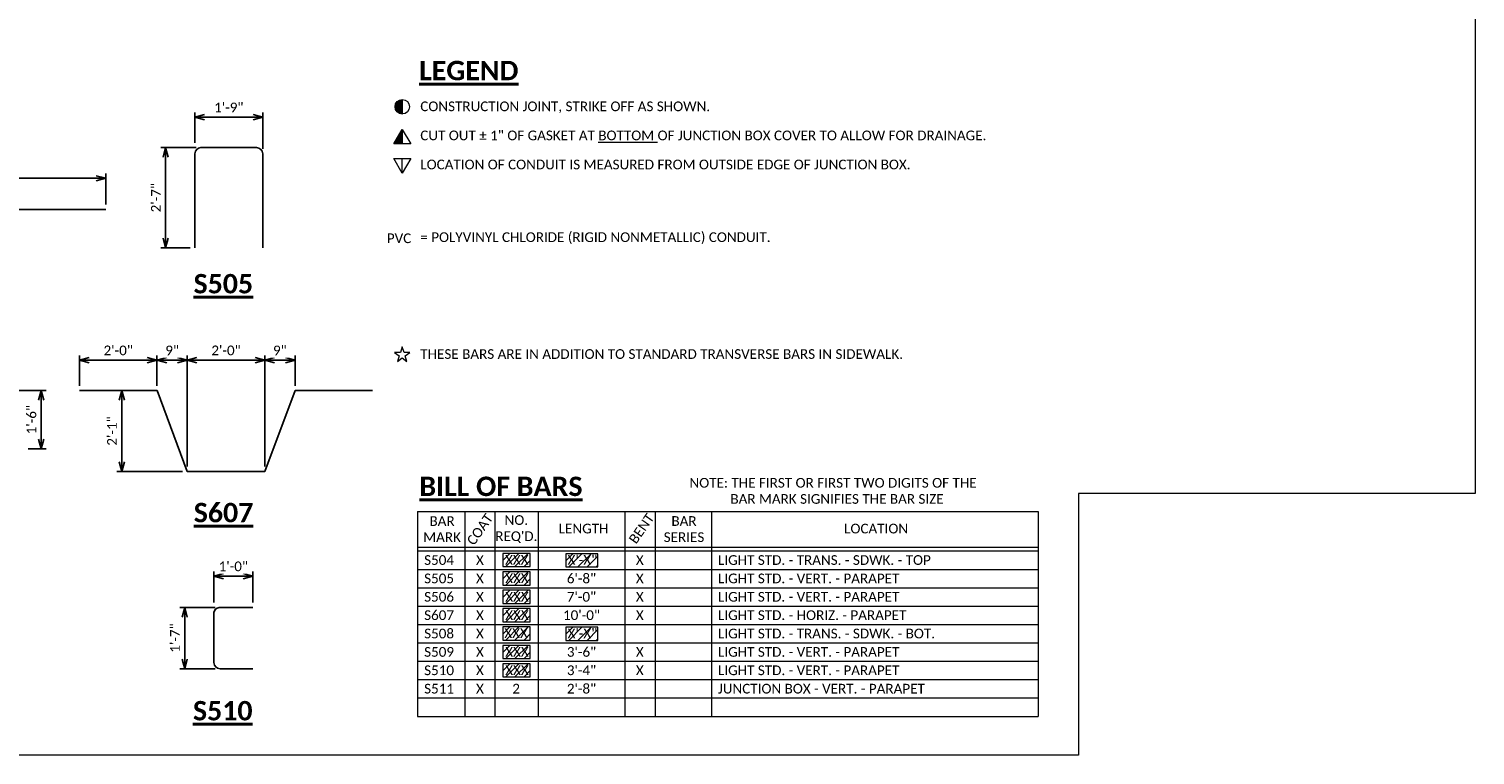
# Model space of a CAD drawing. Extents: x -1659 to 205, y -2368 to -1849.
# Tile 8 of 21: x -1261 to -1037, y -2368 to -2255. Entities that reach past the tile are written whole.
import ezdxf
from ezdxf.enums import TextEntityAlignment as Align

# ---------------------------------------------------------------- set-up
doc = ezdxf.new("R2010")
doc.units = 0
doc.header["$MEASUREMENT"] = 0
doc.layers.add('B_ANNO_DESIGN_NOTES', color=1, linetype='Continuous', lineweight=18, true_color=0xff0000)
for name, color, linetype, lineweight in [('B_ANNO_DIM', 7, 'Continuous', 18), ('B_ANNO_SYMB', 7, 'Continuous', 18), ('B_ANNO_TEXT', 7, 'Continuous', 18), ('B_ANNO_TEXT_TITLE', 7, 'Continuous', 40), ('B_REBAR', 5, 'Continuous', 25)]:
    doc.layers.add(name, color=color, linetype=linetype, lineweight=lineweight)
doc.layers.add('B_ANNO_NOPLOT', color=47, linetype='Continuous', lineweight=18, plot=False)
doc.styles.add('Annotative', font='calibri.ttf', dxfattribs={"height": 0.0625})
doc.styles.get("Standard").update_dxf_attribs({"font": 'calibri.ttf'})
doc.styles.add('Title', font='calibrib.ttf', dxfattribs={"height": 0.125})
doc.dimstyles.new('Annotative', dxfattribs={"dimscale": 0, "dimtxt": 0.0625, "dimasz": 0.0625, "dimexe": 0.03125, "dimexo": 0.03125, "dimgap": 0.03125, "dimtad": 1, "dimdec": 3, "dimzin": 3, "dimdsep": 46, "dimlunit": 4, "dimtxsty": 'Standard', "dimblk": 'OPEN30', "dimcen": 0.03125, "dimaunit": 1, "dimadec": 0, "dimazin": 3, "dimtfac": 0.75, "dimtdec": 3, "dimtofl": 0, "dimtmove": 0, "dimatfit": 3, "dimldrblk": 'OPEN30', "dimfxl": 1, "dimtfill": 1, "dimfrac": 1, "dimtolj": 1, "dimtzin": 0, "dimarcsym": 0})

# ---------------------------------------------------------------- blocks, each defined once
blk = doc.blocks.new('triangle half solid')
at = {"layer": 'B_ANNO_SYMB'}
blk.add_hatch(color=256, dxfattribs=at).paths.add_polyline_path([(-2.44, 0.38), (-2.44, -1.88), (-3.74, -1.88)])
at = {"layer": 'B_ANNO_SYMB', "flags": 128}
for points in [[(-3.74, -1.88), (-2.44, 0.38), (-1.14, -1.88), (-3.74, -1.88)], [(-2.44, 0.38), (-2.44, -1.88), (-3.74, -1.88), (-2.44, 0.38)]]:
    blk.add_lwpolyline(points, dxfattribs=at)
blk = doc.blocks.new('triangle upside down')
at = {"layer": 'B_ANNO_SYMB'}
blk.add_line((0, -1.13), (0, 1.12), dxfattribs=at)
at = {"layer": 'B_ANNO_SYMB', "flags": 128}
blk.add_lwpolyline([(1.3, 1.12), (0, -1.13), (-1.3, 1.12), (1.3, 1.12)], dxfattribs=at)
blk = doc.blocks.new('circle half solid')
at = {"layer": 'B_ANNO_SYMB'}
h = blk.add_hatch(color=256, dxfattribs=at)
edge = h.paths.add_edge_path()
edge.add_line((-2.44, 0.38), (-2.44, -1.88))
edge.add_arc((-2.44, -0.75), 1.12, 90, 270, ccw=False)
at = {"layer": 'B_ANNO_SYMB', "flags": 128}
blk.add_lwpolyline([(-2.44, 0.38), (-2.44, -1.88, -1), (-2.44, 0.38)], format="xyb", dxfattribs=at)
at = {"layer": 'B_ANNO_SYMB'}
blk.add_circle((-2.44, -0.75), 1.12, dxfattribs=at)
blk = doc.blocks.new('INS_SS36ELEC_BASE')
at = {"layer": 'B_ANNO_NOPLOT', "flags": 128}
blk.add_lwpolyline([(0, 0), (0, 252), (323.9277, 252), (323.9277, 238.8552), (378, 238.8552), (378, 40.4996), (316.5708, 40.4996), (316.5708, 0)], close=True, dxfattribs=at)
at = {"layer": 'B_ANNO_SYMB'}
for p, q in [((214.2437, 37.6949), (310.3168, 37.6949)), ((214.2437, 37.6949), (214.2437, 5.9957)), ((221.558, 37.6949), (221.558, 5.9957)), ((226.1833, 37.6949), (226.1833, 5.9957)), ((232.8889, 37.6949), (232.8889, 5.9957)), ((246.318, 37.6949), (246.318, 5.9957)), ((251.0511, 37.6949), (251.0511, 5.9957)), ((259.7498, 37.6949), (259.7498, 5.9957)), ((310.3168, 37.6949), (310.3168, 5.9957)), ((214.2437, 32.2085), (310.3168, 32.2085)), ((214.2437, 31.5989), (310.3168, 31.5989)), ((214.2437, 28.7541), (310.3168, 28.7541)), ((214.2437, 25.9093), (310.3168, 25.9093)), ((214.2437, 23.0645), (310.3168, 23.0645)), ((214.2437, 20.2197), (310.3168, 20.2197)), ((214.2437, 17.3749), (310.3168, 17.3749)), ((214.2437, 14.5301), (310.3168, 14.5301)), ((214.2437, 11.6853), (310.3168, 11.6853)), ((214.2437, 8.8405), (310.3168, 8.8405)), ((214.2437, 5.9957), (310.3168, 5.9957))]:
    blk.add_line(p, q, dxfattribs=at)
at = {"color": 7, "linetype": 'Continuous', "lineweight": 18}
for name, p in [('circle half solid', (214.3122, 101.1214)), ('triangle half solid', (214.3122, 96.4905)), ('triangle upside down', (211.872, 91.2255))]:
    blk.add_blockref(name, p, dxfattribs=at)
at = {"layer": 'B_ANNO_DIM', "style": 'Annotative'}
for tag, p in [('BAR1', (199.7292, 233.4659)), ('BAR4', (229.4748, 175.9529)), ('BAR2', (201.4129, 169.8219)), ('BAR3', (224.5166, 169.873))]:
    blk.add_attdef(tag, p, '', height=1.5, dxfattribs=at)
at = {"layer": 'B_ANNO_TEXT', "char_height": 1.5, "attachment_point": 1, "line_spacing_factor": 0.9, "style": 'Annotative'}
for s, insert, width in [('CONSTRUCTION JOINT, STRIKE OFF AS SHOWN.\\P\\PCUT OUT %%P 1" OF GASKET AT {\\LBOTTOM} OF JUNCTION BOX COVER TO ALLOW FOR DRAINAGE.\\P\\PLOCATION OF CONDUIT IS MEASURED FROM OUTSIDE EDGE OF JUNCTION BOX.\\P\\P\\P\\P\\P= POLYVINYL CHLORIDE (RIGID NONMETALLIC) CONDUIT.', (214.6563, 101.1833), 90.888436), ('PVC', (209.4745, 80.7576), 93.293373)]:
    blk.add_mtext(s, dxfattribs=dict(at, insert=insert, width=width))
at = {"layer": 'B_ANNO_TEXT', "char_height": 1.5, "style": 'Annotative'}
for s, insert, width, attachment_point in [('NOTE: THE FIRST OR FIRST TWO DIGITS OF THE\\P            BAR MARK SIGNIFIES THE BAR SIZE', (256.3403, 42.9035), 48.958795, 1), ('\\pxqc;BAR\\PMARK', (218.0239, 34.9793), 25.627271, 5), ("\\pxqc;NO.\\PREQ'D.", (229.5286, 34.9793), 25.627271, 5), ('LENGTH', (236.0924, 35.8152), 25.627271, 1), ('\\pxqc;BAR\\PSERIES', (255.495, 34.9793), 25.627271, 5), ('LOCATION', (280.2858, 35.8152), 25.627271, 1)]:
    blk.add_mtext(s, dxfattribs=dict(at, insert=insert, width=width, attachment_point=attachment_point))
at = {"layer": 'B_ANNO_TEXT', "char_height": 1.5, "width": 25.627271, "attachment_point": 1, "rotation": 55, "style": 'Annotative'}
for s, insert in [('COAT', (221.7508, 33.2113)), ('BENT', (246.8403, 33.4288))]:
    blk.add_mtext(s, dxfattribs=dict(at, insert=insert))
at = {"layer": 'B_ANNO_TEXT_TITLE', "char_height": 3, "attachment_point": 1, "style": 'Title'}
for s, insert, width in [('{\\LLEGEND}', (214.472, 107.4783), 20.809062), ('{\\LBILL OF BARS}', (214.509, 43.1014), 36.915502)]:
    blk.add_mtext(s, dxfattribs=dict(at, insert=insert, width=width))
blk = doc.blocks.new('S607')
at = {"layer": 'B_REBAR'}
for p, q in [((-22.687, 6.25), (-10.687, 6.25)), ((-10.687, 6.25), (-6, -6.25)), ((6, -6.25), (10.688, 6.25)), ((10.688, 6.25), (22.688, 6.25)), ((-6, -6.25), (6, -6.25))]:
    blk.add_line(p, q, dxfattribs=at)
blk = doc.blocks.new('S505')
at = {"layer": 'B_REBAR', "flags": 128}
for points in [[(-4.32, 11.75), (4.31, 11.75)], [(-5.25, -3.75), (-5.25, 10.81)], [(5.25, 10.81), (5.25, -3.75)]]:
    blk.add_lwpolyline(points, dxfattribs=at)
at = {"layer": 'B_REBAR'}
for centre, start, end in [((-4.31, 10.81), 90, 180), ((4.31, 10.81), 0, 90)]:
    blk.add_arc(centre, 0.938, start, end, dxfattribs=at)
blk = doc.blocks.new('S510')
at = {"layer": 'B_REBAR', "flags": 128}
for points in [[(0, 9.5), (-5.22, 9.5)], [(-6, 8.68), (-6, 0.94)], [(-5.06, 0), (0, 0)]]:
    blk.add_lwpolyline(points, dxfattribs=at)
at = {"layer": 'B_REBAR'}
for centre, start, end in [((-5.06, 8.56), 99.418, 172.6123), ((-5.06, 0.94), 180, 270)]:
    blk.add_arc(centre, 0.938, start, end, dxfattribs=at)
blk = doc.blocks.new('_Open30')
at = {"color": 0, "linetype": 'ByBlock', "lineweight": -2}
for p, q in [((-1, 0.27), (0, 0)), ((0, 0), (-1, -0.27)), ((0, 0), (-1, 0))]:
    blk.add_line(p, q, dxfattribs=at)
blk = doc.blocks.new('*D319')
at = {"layer": 'B_ANNO_DIM', "color": 0, "lineweight": -2, "transparency": 16777216}
for p, q in [((182.7, 23.62), (182.7, 28.44)), ((187.2, 27.69), (184.2, 27.69)), ((188.7, 23.62), (188.7, 28.44))]:
    blk.add_line(p, q, dxfattribs=at)
at = {"layer": 'Defpoints', "color": 0, "transparency": 16777216}
for p in [(182.7, 22.87), (188.7, 22.87)]:
    blk.add_point(p, dxfattribs=at)
at = {"layer": 'B_ANNO_DIM', "color": 0, "lineweight": -2, "transparency": 16777216, "xscale": 1.5, "yscale": 1.5, "zscale": 1.5, "rotation": 180}
blk.add_blockref('_Open30', (182.7, 27.69), dxfattribs=at)
at = {"layer": 'B_ANNO_DIM', "color": 0, "lineweight": -2, "transparency": 16777216, "xscale": 1.5, "yscale": 1.5, "zscale": 1.5}
blk.add_blockref('_Open30', (188.7, 27.69), dxfattribs=at)
at = {"layer": 'B_ANNO_DIM', "color": 0, "transparency": 16777216, "insert": (185.7, 29.21), "char_height": 1.5, "attachment_point": 5, "bg_fill": 3, "box_fill_scale": 1.25, "bg_fill_color": 256, "bg_fill_true_color": 13158600, "bg_fill_transparency": 0}
blk.add_mtext('\\A1;1\'-0"', dxfattribs=at)
at = {"layer": 'Defpoints', "color": 0, "transparency": 16777216}
blk.add_point((182.7, 27.69), dxfattribs=at)
blk = doc.blocks.new('*D315')
at = {"layer": 'B_ANNO_DIM', "color": 0, "lineweight": -2, "transparency": 16777216}
for p, q in [((182.89, 22.87), (177.42, 22.87)), ((178.17, 14.87), (178.17, 21.37)), ((182.89, 13.37), (177.42, 13.37))]:
    blk.add_line(p, q, dxfattribs=at)
at = {"layer": 'Defpoints', "color": 0, "transparency": 16777216}
for p in [(178.17, 22.87), (183.64, 22.87), (183.64, 13.37)]:
    blk.add_point(p, dxfattribs=at)
at = {"layer": 'B_ANNO_DIM', "color": 0, "lineweight": -2, "transparency": 16777216, "xscale": 1.5, "yscale": 1.5, "zscale": 1.5}
for p, rotation in [((178.17, 22.87), 90), ((178.17, 13.37), 270)]:
    blk.add_blockref('_Open30', p, dxfattribs=dict(at, rotation=rotation))
at = {"layer": 'B_ANNO_DIM', "color": 0, "transparency": 16777216, "insert": (176.66, 18.12), "char_height": 1.5, "attachment_point": 5, "rotation": 90, "bg_fill": 3, "box_fill_scale": 1.25, "bg_fill_color": 256, "bg_fill_true_color": 13158600, "bg_fill_transparency": 0}
blk.add_mtext('\\A1;1\'-7"', dxfattribs=at)
blk = doc.blocks.new('*D311')
at = {"layer": 'B_ANNO_DIM', "color": 0, "lineweight": -2, "transparency": 16777216}
for p, q in [((143.4, 56.42), (156.71, 56.42)), ((155.96, 48.92), (155.96, 54.92)), ((153.95, 47.42), (156.71, 47.42))]:
    blk.add_line(p, q, dxfattribs=at)
at = {"layer": 'Defpoints', "color": 0, "transparency": 16777216}
for p in [(142.65, 56.42), (155.96, 56.42), (153.2, 47.42)]:
    blk.add_point(p, dxfattribs=at)
at = {"layer": 'B_ANNO_DIM', "color": 0, "lineweight": -2, "transparency": 16777216, "xscale": 1.5, "yscale": 1.5, "zscale": 1.5}
for p, rotation in [((155.96, 56.42), 90), ((155.96, 47.42), 270)]:
    blk.add_blockref('_Open30', p, dxfattribs=dict(at, rotation=rotation))
at = {"layer": 'B_ANNO_DIM', "color": 0, "transparency": 16777216, "insert": (154.44, 51.92), "char_height": 1.5, "attachment_point": 5, "rotation": 90, "bg_fill": 3, "box_fill_scale": 1.25, "bg_fill_color": 256, "bg_fill_true_color": 13158600, "bg_fill_transparency": 0}
blk.add_mtext('\\A1;1\'-6"', dxfattribs=at)
blk = doc.blocks.new('*D323')
at = {"layer": 'B_ANNO_DIM', "color": 0, "lineweight": -2, "transparency": 16777216}
for p, q in [((179.75, 94.79), (179.75, 99.49)), ((188.75, 98.74), (181.25, 98.74)), ((190.25, 93.86), (190.25, 99.49))]:
    blk.add_line(p, q, dxfattribs=at)
at = {"layer": 'Defpoints', "color": 0, "transparency": 16777216}
for p in [(179.75, 98.74), (179.75, 94.04), (190.25, 93.11)]:
    blk.add_point(p, dxfattribs=at)
at = {"layer": 'B_ANNO_DIM', "color": 0, "lineweight": -2, "transparency": 16777216, "xscale": 1.5, "yscale": 1.5, "zscale": 1.5, "rotation": 180}
blk.add_blockref('_Open30', (179.75, 98.74), dxfattribs=at)
at = {"layer": 'B_ANNO_DIM', "color": 0, "lineweight": -2, "transparency": 16777216, "xscale": 1.5, "yscale": 1.5, "zscale": 1.5}
blk.add_blockref('_Open30', (190.25, 98.74), dxfattribs=at)
at = {"layer": 'B_ANNO_DIM', "color": 0, "transparency": 16777216, "insert": (185, 100.26), "char_height": 1.5, "attachment_point": 5, "bg_fill": 3, "box_fill_scale": 1.25, "bg_fill_color": 256, "bg_fill_true_color": 13158600, "bg_fill_transparency": 0}
blk.add_mtext('\\A1;1\'-9"', dxfattribs=at)
blk = doc.blocks.new('*D320')
at = {"layer": 'B_ANNO_DIM', "color": 0, "lineweight": -2, "transparency": 16777216}
for p, q in [((179.94, 94.04), (174.47, 94.04)), ((175.22, 80.04), (175.22, 92.54)), ((179, 78.54), (174.47, 78.54))]:
    blk.add_line(p, q, dxfattribs=at)
at = {"layer": 'Defpoints', "color": 0, "transparency": 16777216}
for p in [(175.22, 94.04), (180.69, 94.04), (179.75, 78.54)]:
    blk.add_point(p, dxfattribs=at)
at = {"layer": 'B_ANNO_DIM', "color": 0, "lineweight": -2, "transparency": 16777216, "xscale": 1.5, "yscale": 1.5, "zscale": 1.5}
for p, rotation in [((175.22, 94.04), 90), ((175.22, 78.54), 270)]:
    blk.add_blockref('_Open30', p, dxfattribs=dict(at, rotation=rotation))
at = {"layer": 'B_ANNO_DIM', "color": 0, "transparency": 16777216, "insert": (173.71, 86.29), "char_height": 1.5, "attachment_point": 5, "rotation": 90, "bg_fill": 3, "box_fill_scale": 1.25, "bg_fill_color": 256, "bg_fill_true_color": 13158600, "bg_fill_transparency": 0}
blk.add_mtext('\\A1;2\'-7"', dxfattribs=at)
blk = doc.blocks.new('*D303')
at = {"layer": 'B_ANNO_DIM', "color": 0, "lineweight": -2, "transparency": 16777216}
for p, q in [((168.42, 45.42), (168.42, 54.92)), ((177.82, 43.92), (167.67, 43.92))]:
    blk.add_line(p, q, dxfattribs=at)
at = {"layer": 'Defpoints', "color": 0, "transparency": 16777216}
for p in [(168.42, 56.42), (168.42, 56.42), (178.57, 43.92)]:
    blk.add_point(p, dxfattribs=at)
at = {"layer": 'B_ANNO_DIM', "color": 0, "lineweight": -2, "transparency": 16777216, "xscale": 1.5, "yscale": 1.5, "zscale": 1.5}
for p, rotation in [((168.42, 56.42), 90), ((168.42, 43.92), 270)]:
    blk.add_blockref('_Open30', p, dxfattribs=dict(at, rotation=rotation))
at = {"layer": 'B_ANNO_DIM', "color": 0, "transparency": 16777216, "insert": (166.91, 50.17), "char_height": 1.5, "attachment_point": 5, "rotation": 90, "bg_fill": 3, "box_fill_scale": 1.25, "bg_fill_color": 256, "bg_fill_true_color": 13158600, "bg_fill_transparency": 0}
blk.add_mtext('\\A1;2\'-1"', dxfattribs=at)
blk = doc.blocks.new('*D308')
at = {"layer": 'B_ANNO_DIM', "color": 0, "lineweight": -2, "transparency": 16777216}
for p, q in [((161.88, 57.17), (161.88, 61.87)), ((172.38, 61.12), (163.38, 61.12)), ((173.88, 57.17), (173.88, 61.87))]:
    blk.add_line(p, q, dxfattribs=at)
at = {"layer": 'Defpoints', "color": 0, "transparency": 16777216}
for p in [(161.88, 61.12), (161.88, 56.42), (173.88, 56.42)]:
    blk.add_point(p, dxfattribs=at)
at = {"layer": 'B_ANNO_DIM', "color": 0, "lineweight": -2, "transparency": 16777216, "xscale": 1.5, "yscale": 1.5, "zscale": 1.5, "rotation": 180}
blk.add_blockref('_Open30', (161.88, 61.12), dxfattribs=at)
at = {"layer": 'B_ANNO_DIM', "color": 0, "lineweight": -2, "transparency": 16777216, "xscale": 1.5, "yscale": 1.5, "zscale": 1.5}
blk.add_blockref('_Open30', (173.88, 61.12), dxfattribs=at)
at = {"layer": 'B_ANNO_DIM', "color": 0, "transparency": 16777216, "insert": (167.88, 62.64), "char_height": 1.5, "attachment_point": 5, "bg_fill": 3, "box_fill_scale": 1.25, "bg_fill_color": 256, "bg_fill_true_color": 13158600, "bg_fill_transparency": 0}
blk.add_mtext('\\A1;2\'-0"', dxfattribs=at)
blk = doc.blocks.new('*D301')
at = {"layer": 'B_ANNO_DIM', "color": 0, "lineweight": -2, "transparency": 16777216}
for p, q in [((177.07, 61.12), (175.38, 61.12)), ((178.57, 44.67), (178.57, 61.87))]:
    blk.add_line(p, q, dxfattribs=at)
at = {"layer": 'Defpoints', "color": 0, "transparency": 16777216}
blk.add_point((178.57, 43.92), dxfattribs=at)
at = {"layer": 'B_ANNO_DIM', "color": 0, "lineweight": -2, "transparency": 16777216, "xscale": 1.5, "yscale": 1.5, "zscale": 1.5, "rotation": 180}
blk.add_blockref('_Open30', (173.88, 61.12), dxfattribs=at)
at = {"layer": 'B_ANNO_DIM', "color": 0, "lineweight": -2, "transparency": 16777216, "xscale": 1.5, "yscale": 1.5, "zscale": 1.5}
blk.add_blockref('_Open30', (178.57, 61.12), dxfattribs=at)
at = {"layer": 'B_ANNO_DIM', "color": 0, "transparency": 16777216, "insert": (176.23, 62.64), "char_height": 1.5, "attachment_point": 5, "bg_fill": 3, "box_fill_scale": 1.25, "bg_fill_color": 256, "bg_fill_true_color": 13158600, "bg_fill_transparency": 0}
blk.add_mtext('\\A1;9"', dxfattribs=at)
at = {"layer": 'Defpoints', "color": 0, "transparency": 16777216}
blk.add_point((173.88, 61.12), dxfattribs=at)
blk.add_point((173.88, 61.12), dxfattribs=at)
blk = doc.blocks.new('*D305')
at = {"layer": 'B_ANNO_DIM', "color": 0, "lineweight": -2, "transparency": 16777216}
for p, q in [((189.07, 61.12), (180.07, 61.12)), ((190.57, 44.67), (190.57, 61.87))]:
    blk.add_line(p, q, dxfattribs=at)
at = {"layer": 'Defpoints', "color": 0, "transparency": 16777216}
for p in [(178.57, 61.12), (178.57, 61.12), (190.57, 43.92)]:
    blk.add_point(p, dxfattribs=at)
at = {"layer": 'B_ANNO_DIM', "color": 0, "lineweight": -2, "transparency": 16777216, "xscale": 1.5, "yscale": 1.5, "zscale": 1.5, "rotation": 180}
blk.add_blockref('_Open30', (178.57, 61.12), dxfattribs=at)
at = {"layer": 'B_ANNO_DIM', "color": 0, "lineweight": -2, "transparency": 16777216, "xscale": 1.5, "yscale": 1.5, "zscale": 1.5}
blk.add_blockref('_Open30', (190.57, 61.12), dxfattribs=at)
at = {"layer": 'B_ANNO_DIM', "color": 0, "transparency": 16777216, "insert": (184.57, 62.64), "char_height": 1.5, "attachment_point": 5, "bg_fill": 3, "box_fill_scale": 1.25, "bg_fill_color": 256, "bg_fill_true_color": 13158600, "bg_fill_transparency": 0}
blk.add_mtext('\\A1;2\'-0"', dxfattribs=at)
blk = doc.blocks.new('*D316')
at = {"layer": 'B_ANNO_DIM', "color": 0, "lineweight": -2, "transparency": 16777216}
for p, q in [((193.76, 61.12), (192.07, 61.12)), ((195.26, 57.17), (195.26, 61.87))]:
    blk.add_line(p, q, dxfattribs=at)
at = {"layer": 'Defpoints', "color": 0, "transparency": 16777216}
blk.add_point((195.26, 56.42), dxfattribs=at)
at = {"layer": 'B_ANNO_DIM', "color": 0, "lineweight": -2, "transparency": 16777216, "xscale": 1.5, "yscale": 1.5, "zscale": 1.5, "rotation": 180}
blk.add_blockref('_Open30', (190.57, 61.12), dxfattribs=at)
at = {"layer": 'B_ANNO_DIM', "color": 0, "lineweight": -2, "transparency": 16777216, "xscale": 1.5, "yscale": 1.5, "zscale": 1.5}
blk.add_blockref('_Open30', (195.26, 61.12), dxfattribs=at)
at = {"layer": 'B_ANNO_DIM', "color": 0, "transparency": 16777216, "insert": (192.91, 62.64), "char_height": 1.5, "attachment_point": 5, "bg_fill": 3, "box_fill_scale": 1.25, "bg_fill_color": 256, "bg_fill_true_color": 13158600, "bg_fill_transparency": 0}
blk.add_mtext('\\A1;9"', dxfattribs=at)
at = {"layer": 'Defpoints', "color": 0, "transparency": 16777216}
blk.add_point((190.57, 61.12), dxfattribs=at)
blk.add_point((190.57, 61.12), dxfattribs=at)
blk = doc.blocks.new('*U283')
at = {"layer": 'B_ANNO_NOPLOT', "flags": 128}
blk.add_lwpolyline([(0, 0), (0, 252), (323.93, 252), (323.93, 238.86), (378, 238.86), (378, 40.5), (316.57, 40.5), (316.57, 0)], close=True, dxfattribs=at)
at = {"layer": 'B_ANNO_DIM', "style": 'Annotative'}
for tag, p in [('BAR6', (352.41, 235.16)), ('BAR4', (317.18, 193.72)), ('BAR5', (356.28, 170.69))]:
    blk.add_attdef(tag, p, '', height=1.5, dxfattribs=at)
at = {"layer": 'B_ANNO_TEXT', "char_height": 1.5, "style": 'Annotative'}
for s, insert, width, attachment_point in [('\\pxql;S511', (215.25, 11.03), 25.6273, 1), ('\\pxqc;X', (211.08, 11.03), 25.6273, 1), ('\\pxqc;2', (229.5, 11.03), 11.3685, 2), ('\\pxqc;2\'-8"', (226.81, 11.03), 25.6273, 1), ('JUNCTION BOX - VERT. - PARAPET', (260.76, 11.03), 34.5205, 1)]:
    blk.add_mtext(s, dxfattribs=dict(at, insert=insert, width=width, attachment_point=attachment_point))
blk = doc.blocks.new('*U278')
at = {"layer": 'B_ANNO_NOPLOT', "flags": 128}
blk.add_lwpolyline([(0, 0), (0, 252), (323.9277, 252), (323.9277, 238.8552), (378, 238.8552), (378, 40.4996), (316.5708, 40.4996), (316.5708, 0)], close=True, dxfattribs=at)
blk = doc.blocks.new('star')
at = {"layer": 'B_ANNO_SYMB', "flags": 128}
blk.add_lwpolyline([(-2.44, 0.38), (-2.72, -0.48), (-3.62, -0.48), (-2.89, -1.02), (-3.17, -1.88), (-2.44, -1.34), (-1.71, -1.88), (-1.99, -1.02), (-1.26, -0.48), (-2.16, -0.48), (-2.44, 0.38)], dxfattribs=at)
blk = doc.blocks.new('S504')
at = {"layer": 'B_REBAR'}
blk.add_line((-20.16, -0.75), (-18.91, -0.75), dxfattribs=at)
at = {"layer": 'B_REBAR', "flags": 128}
blk.add_lwpolyline([(-20.16, 0.75), (27.99, 0.75)], dxfattribs=at)
at = {"layer": 'B_REBAR'}
blk.add_arc((-20.16, 0), 0.75, 90, 270, dxfattribs=at)
blk = doc.blocks.new('*D442')
at = {"layer": 'B_ANNO_DIM', "color": 0, "lineweight": -2, "transparency": 16777216}
for p, q in [((117.06, 84.47), (117.06, 90.04)), ((165.96, 85.22), (165.96, 90.04)), ((164.46, 89.29), (118.56, 89.29))]:
    blk.add_line(p, q, dxfattribs=at)
at = {"layer": 'Defpoints', "color": 0, "transparency": 16777216}
for p in [(117.06, 89.29), (117.06, 83.72), (165.96, 84.47)]:
    blk.add_point(p, dxfattribs=at)
at = {"layer": 'B_ANNO_DIM', "color": 0, "lineweight": -2, "transparency": 16777216, "xscale": 1.5, "yscale": 1.5, "zscale": 1.5, "rotation": 180}
blk.add_blockref('_Open30', (117.06, 89.29), dxfattribs=at)
at = {"layer": 'B_ANNO_DIM', "color": 0, "lineweight": -2, "transparency": 16777216, "xscale": 1.5, "yscale": 1.5, "zscale": 1.5}
blk.add_blockref('_Open30', (165.96, 89.29), dxfattribs=at)
blk = doc.blocks.new('*U289')
at = {"layer": 'B_ANNO_DESIGN_NOTES'}
h = blk.add_hatch(dxfattribs=at)
h.set_pattern_fill('ANSI31', color=256, scale=8)
h.set_pattern_definition([(45, (-353771.7666, 5116759.5282), (-0.70710678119, 0.70710678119), [])])
h.paths.add_polyline_path([(231.69042, 28.36234), (227.41369, 28.36234), (227.41369, 26.32724), (231.69042, 26.32724)])
h = blk.add_hatch(dxfattribs=at)
h.set_pattern_fill('ANSI31', color=256, scale=8)
h.set_pattern_definition([(45, (-353771.7666, 5116756.6834), (-0.70710678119, 0.70710678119), [])])
h.paths.add_polyline_path([(231.69042, 25.51754), (227.41369, 25.51754), (227.41369, 23.48244), (231.69042, 23.48244)])
h = blk.add_hatch(dxfattribs=at)
h.set_pattern_fill('ANSI31', color=256, scale=8)
h.set_pattern_definition([(45, (-353771.7666, 5116753.8386), (-0.70710678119, 0.70710678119), [])])
h.paths.add_polyline_path([(231.69042, 22.67274), (227.41369, 22.67274), (227.41369, 20.63764), (231.69042, 20.63764)])
h = blk.add_hatch(dxfattribs=at)
h.set_pattern_fill('ANSI31', color=256, scale=8)
h.set_pattern_definition([(45, (-353771.7666, 5116748.149), (-0.70710678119, 0.70710678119), [])])
h.paths.add_polyline_path([(231.69042, 16.98314), (227.41369, 16.98314), (227.41369, 14.94804), (231.69042, 14.94804)])
h = blk.add_hatch(dxfattribs=at)
h.set_pattern_fill('ANSI31', color=256, scale=8)
h.set_pattern_definition([(45, (-353771.7666, 5116745.3042), (-0.70710678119, 0.70710678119), [])])
h.paths.add_polyline_path([(231.69042, 14.13834), (227.41369, 14.13834), (227.41369, 12.10324), (231.69042, 12.10324)])
for points in [[(227.41369, 26.32724), (231.69042, 26.32724), (231.69042, 28.36234), (227.41369, 28.36234)], [(227.41369, 23.48244), (231.69042, 23.48244), (231.69042, 25.51754), (227.41369, 25.51754)], [(227.41369, 20.63764), (231.69042, 20.63764), (231.69042, 22.67274), (227.41369, 22.67274)], [(227.41369, 14.94804), (231.69042, 14.94804), (231.69042, 16.98314), (227.41369, 16.98314)], [(227.41369, 12.10324), (231.69042, 12.10324), (231.69042, 14.13834), (227.41369, 14.13834)]]:
    blk.add_lwpolyline(points, close=True, dxfattribs=at)
at = {"layer": 'B_ANNO_NOPLOT', "flags": 128}
blk.add_lwpolyline([(0, 0), (0, 252), (323.92766, 252), (323.92766, 238.85516), (378, 238.85516), (378, 40.49961), (316.57075, 40.49961), (316.57075, 0)], close=True, dxfattribs=at)
at = {"color": 7, "linetype": 'Continuous', "lineweight": 18}
for name, p in [('S505', (185.00158, 82.29411)), ('S607', (184.57141, 50.17094))]:
    blk.add_blockref(name, p, dxfattribs=at)
blk.add_blockref('S510', (188.6981, 13.36932))
at = {"layer": 'B_ANNO_DIM', "style": 'Annotative'}
for tag, p in [('BAR13', (350.74001, 224.49402)), ('BAR7', (76.98039, 199.62533)), ('BAR8', (76.9892, 193.66295)), ('BAR11', (77.00348, 166.67484)), ('BAR12', (76.97079, 162.02757)), ('BAR9', (77.07092, 141.25155)), ('BAR10', (77.03472, 137.23523)), ('BAR14', (71.2084, 82.41031))]:
    blk.add_attdef(tag, p, '', height=1.5, dxfattribs=at)
at = {"layer": 'B_ANNO_TEXT', "char_height": 1.5, "attachment_point": 1, "style": 'Annotative'}
for s, insert, width in [('\\pxqc;X', (211.07559, 30.94376), 25.6272708), ('\\pxql;S505', (215.25109, 28.09896), 25.6272708), ('\\pxqc;X', (211.07559, 28.09896), 25.6272708), ('\\pxqc;6\'-8"', (226.80598, 28.09896), 25.6272708), ('\\pxqc;X', (235.83553, 28.09896), 25.6272708), ('LIGHT STD. - VERT. - PARAPET', (260.75727, 28.09896), 34.5205402), ('\\pxql;S506', (215.25109, 25.25416), 25.6272708), ('\\pxqc;X', (211.07559, 25.25416), 25.6272708), ('\\pxqc;7\'-0"', (226.80598, 25.25416), 25.6272708), ('\\pxqc;X', (235.83553, 25.25416), 25.6272708), ('LIGHT STD. - VERT. - PARAPET', (260.75727, 25.25416), 34.5205402), ('\\pxql;S607', (215.25109, 22.40936), 25.6272708), ('\\pxqc;X', (211.07559, 22.40936), 25.6272708), ('\\pxqc;10\'-0"', (226.80598, 22.40936), 25.6272708), ('\\pxqc;X', (235.83553, 22.40936), 25.6272708), ('LIGHT STD. - HORIZ. - PARAPET', (260.75727, 22.40936), 34.5205402), ('\\pxql;S508', (215.25109, 19.56456), 25.6272708), ('\\pxql;S509', (215.25109, 16.71976), 25.6272708), ('\\pxqc;X', (211.07559, 16.71976), 25.6272708), ('\\pxqc;3\'-6"', (226.80598, 16.71976), 25.6272708), ('\\pxqc;X', (235.83553, 16.71976), 25.6272708), ('LIGHT STD. - VERT. - PARAPET', (260.75727, 16.71976), 34.5205402), ('\\pxql;S510', (215.25109, 13.87496), 25.6272708), ('\\pxqc;X', (211.07559, 13.87496), 25.6272708), ('\\pxqc;3\'-4"', (226.80598, 13.87496), 25.6272708), ('\\pxqc;X', (235.83553, 13.87496), 25.6272708), ('LIGHT STD. - VERT. - PARAPET', (260.75727, 13.87496), 34.5205402)]:
    blk.add_mtext(s, dxfattribs=dict(at, insert=insert, width=width))
at = {"layer": 'B_ANNO_TEXT', "style": 'Annotative'}
for tag, p in [('#BR1', (229.62571, 26.61883)), ('#BR2', (229.62571, 23.77403)), ('#BR3', (229.62571, 20.92923)), ('#BR4', (229.62571, 15.23963)), ('#BR5', (229.62571, 12.39483))]:
    blk.add_attdef(tag, text='', height=1.5, dxfattribs=at).set_placement(p, align=Align.CENTER)
at = {"layer": 'B_ANNO_TEXT_TITLE', "char_height": 3, "width": 20.8090617, "attachment_point": 1, "style": 'Title'}
for s, insert in [('{\\LS505}', (179.5439, 74.47953)), ('{\\LS607}', (179.57719, 39.04321)), ('{\\LS510}', (179.45327, 8.3714))]:
    blk.add_mtext(s, dxfattribs=dict(at, insert=insert))
at = {"layer": 'B_ANNO_DIM'}
for base, p1, p2, picture, middle in [((179.75158, 98.74095), (190.25412, 93.10676), (179.75158, 94.04311), '*D323', (185.00285, 100.25941)), ((182.6981, 27.68665), (188.6981, 22.86932), (182.6981, 22.86932), '*D319', (185.6981, 29.20512))]:
    dim = blk.add_linear_dim(base=base, p1=p1, p2=p2, dimstyle='Annotative', override={"dimlfac": 2}, dxfattribs=at)
    dim.commit()
    dim.dimension.update_dxf_attribs({"geometry": picture, "text_midpoint": middle})
for base, p1, p2, picture, middle in [((155.95704, 56.41678), (153.20486, 47.41678), (142.65323, 56.41678), '*D311', (154.43915, 51.91678)), ((168.41737, 56.41844), (178.57141, 43.92094), (168.41737, 56.41844), '*D303', (166.90987, 50.16969))]:
    dim = blk.add_linear_dim(base=base, p1=p1, p2=p2, angle=90, dimstyle='Annotative', override={"dimlfac": 2}, dxfattribs=at)
    dim.commit()
    dim.dimension.update_dxf_attribs({"geometry": picture, "text_midpoint": middle})
for base, p1, p2, picture, middle in [((175.21599, 94.04311), (179.75158, 78.54311), (180.68658, 94.04311), '*D320', (173.70503, 86.29311)), ((178.16907, 22.86932), (183.6361, 13.36932), (183.6361, 22.86932), '*D315', (176.66387, 18.11932))]:
    dim = blk.add_linear_dim(base=base, p1=p1, p2=p2, angle=90, dimstyle='Annotative', override={"dimlfac": 2}, dxfattribs=at)
    dim.commit()
    dim.dimension.update_dxf_attribs({"geometry": picture, "text_midpoint": middle})
dim = blk.add_linear_dim(base=(161.88441, 61.11877), p1=(173.88441, 56.42094), p2=(161.88441, 56.42094), dimstyle='Annotative', override={"dimlfac": 2}, dxfattribs=at)
dim.commit()
dim.dimension.update_dxf_attribs({"geometry": '*D308', "text_midpoint": (167.88441, 62.63723)})
dim = blk.add_linear_dim(base=(173.88441, 61.11877), p1=(178.57141, 43.92094), p2=(173.88441, 61.11877), text='9"', dimstyle='Annotative', override={"dimlfac": 2}, dxfattribs=at)
dim.commit()
dim.dimension.update_dxf_attribs({"geometry": '*D301', "text_midpoint": (176.22791, 61.11877), "dimtype": 160})
dim = blk.add_linear_dim(base=(178.57141, 61.11877), p1=(190.57141, 43.92094), p2=(178.57141, 61.11877), dimstyle='Annotative', override={"dimlfac": 2}, dxfattribs=at)
dim.commit()
dim.dimension.update_dxf_attribs({"geometry": '*D305', "text_midpoint": (184.57141, 62.63723)})
dim = blk.add_linear_dim(base=(190.57141, 61.11877), p1=(195.25941, 56.42094), p2=(190.57141, 61.11877), text='9"', dimstyle='Annotative', override={"dimlfac": 2}, dxfattribs=at)
dim.commit()
dim.dimension.update_dxf_attribs({"geometry": '*D316', "text_midpoint": (192.91491, 61.11877), "dimtype": 160})
blk = doc.blocks.new('*U433')
at = {"layer": 'B_ANNO_DESIGN_NOTES'}
h = blk.add_hatch(dxfattribs=at)
h.set_pattern_fill('ANSI31', color=256, scale=8)
h.set_pattern_definition([(45, (-353771.7666, 5116762.373), (-0.70710678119, 0.70710678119), [])])
h.paths.add_polyline_path([(231.69042, 31.20714), (227.41369, 31.20714), (227.41369, 29.17204), (231.69042, 29.17204)])
h = blk.add_hatch(dxfattribs=at)
h.set_pattern_fill('ANSI31', color=256, scale=8)
h.set_pattern_definition([(45, (-353761.9992, 5116762.3397), (-0.70710678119, 0.70710678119), [])])
h.paths.add_polyline_path([(242.16143, 31.1739), (237.18107, 31.1739), (237.18107, 29.13879), (242.16143, 29.13879)])
h = blk.add_hatch(dxfattribs=at)
h.set_pattern_fill('ANSI31', color=256, scale=8)
h.set_pattern_definition([(45, (-353771.7666, 5116750.9938), (-0.70710678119, 0.70710678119), [])])
h.paths.add_polyline_path([(231.69042, 19.82794), (227.41369, 19.82794), (227.41369, 17.79284), (231.69042, 17.79284)])
h = blk.add_hatch(dxfattribs=at)
h.set_pattern_fill('ANSI31', color=256, scale=8)
h.set_pattern_definition([(45, (-353761.9992, 5116750.9605), (-0.70710678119, 0.70710678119), [])])
h.paths.add_polyline_path([(242.16143, 19.7947), (237.18107, 19.7947), (237.18107, 17.7596), (242.16143, 17.7596)])
for points in [[(227.41369, 29.17204), (231.69042, 29.17204), (231.69042, 31.20714), (227.41369, 31.20714)], [(237.18107, 29.13879), (242.16143, 29.13879), (242.16143, 31.1739), (237.18107, 31.1739)], [(227.41369, 17.79284), (231.69042, 17.79284), (231.69042, 19.82794), (227.41369, 19.82794)], [(237.18107, 17.7596), (242.16143, 17.7596), (242.16143, 19.7947), (237.18107, 19.7947)]]:
    blk.add_lwpolyline(points, close=True, dxfattribs=at)
at = {"layer": 'B_ANNO_NOPLOT', "flags": 128}
blk.add_lwpolyline([(0, 0), (0, 252), (323.92766, 252), (323.92766, 238.85516), (378, 238.85516), (378, 40.49961), (316.57075, 40.49961), (316.57075, 0)], close=True, dxfattribs=at)
at = {"color": 94, "linetype": 'Continuous', "lineweight": 18}
blk.add_blockref('S504', (137.96919, 83.72439), dxfattribs=at)
at = {"color": 7, "linetype": 'Continuous', "lineweight": 18}
blk.add_blockref('star', (214.29531, 62.81643), dxfattribs=at)
at = {"layer": 'B_ANNO_DIM', "style": 'Annotative'}
blk.add_attdef('DIM5', text='', height=1.5, dxfattribs=at).set_placement((141.49998, 90.0458), align=Align.CENTER)
blk.add_attdef('DIM3', text='', height=1.5, rotation=90, dxfattribs=at).set_placement((6.19206, 41.65244), align=Align.CENTER)
blk.add_attdef('BAR17', (43.38748, 24.32749), '', height=1.5, dxfattribs=at)
at = {"layer": 'B_ANNO_TEXT', "insert": (214.65322, 62.83697), "char_height": 1.5, "width": 90.8884358, "attachment_point": 1, "line_spacing_factor": 0.9, "style": 'Annotative'}
blk.add_mtext('THESE BARS ARE IN ADDITION TO STANDARD TRANSVERSE BARS IN SIDEWALK.', dxfattribs=at)
at = {"layer": 'B_ANNO_TEXT', "char_height": 1.5, "attachment_point": 1, "style": 'Annotative'}
for s, insert, width in [('\\pxql;S504', (215.25109, 30.94376), 25.6272708), ('\\pxqc;X', (235.83553, 30.94376), 25.6272708), ('LIGHT STD. - TRANS. - SDWK. - TOP', (260.75727, 30.94376), 34.5205402), ('\\pxqc;X', (211.07559, 19.56456), 25.6272708), ('LIGHT STD. - TRANS. - SDWK. - BOT.', (260.75727, 19.56456), 34.5205402)]:
    blk.add_mtext(s, dxfattribs=dict(at, insert=insert, width=width))
at = {"layer": 'B_ANNO_TEXT', "style": 'Annotative'}
for tag, p in [('#BR9', (229.59817, 29.4754)), ('BL3', (239.75851, 29.46557)), ('#BR10', (229.48709, 18.11962)), ('BL4', (239.75851, 18.08637))]:
    blk.add_attdef(tag, text='', height=1.5, dxfattribs=at).set_placement(p, align=Align.CENTER)
at = {"layer": 'B_ANNO_DIM'}
dim = blk.add_linear_dim(base=(117.0638, 89.29172), p1=(165.95719, 84.47439), p2=(117.0638, 83.72461), text=' ', dimstyle='Annotative', override={"dimlfac": 2}, dxfattribs=at)
dim.commit()
dim.dimension.update_dxf_attribs({"geometry": '*D442', "text_midpoint": (141.5105, 89.29172)})

msp = doc.modelspace()

# ---------------------------------------------------------------- block references
msp.add_blockref('INS_SS36ELEC_BASE', (-1415, -2367.75))

# ---------------------------------------------------------------- next in the draw order: block references
ref = msp.add_blockref('*U289', (-1415, -2367.75))
ref.add_attrib('#BR1', 'XXX', dxfattribs={"layer": 'B_ANNO_TEXT', "height": 1.5, "style": 'Annotative'}).set_placement((-1185.37, -2341.13), align=Align.CENTER)
ref.add_attrib('#BR2', 'XXX', dxfattribs={"layer": 'B_ANNO_TEXT', "height": 1.5, "style": 'Annotative'}).set_placement((-1185.37, -2343.98), align=Align.CENTER)
ref.add_attrib('#BR3', 'XXX', dxfattribs={"layer": 'B_ANNO_TEXT', "height": 1.5, "style": 'Annotative'}).set_placement((-1185.37, -2346.82), align=Align.CENTER)
ref.add_attrib('#BR4', 'XXX', dxfattribs={"layer": 'B_ANNO_TEXT', "height": 1.5, "style": 'Annotative'}).set_placement((-1185.37, -2352.51), align=Align.CENTER)
ref.add_attrib('#BR5', 'XXX', dxfattribs={"layer": 'B_ANNO_TEXT', "height": 1.5, "style": 'Annotative'}).set_placement((-1185.37, -2355.35), align=Align.CENTER)

# ---------------------------------------------------------------- next in the draw order: block references
msp.add_blockref('*U283', (-1415, -2367.75))

# ---------------------------------------------------------------- next in the draw order: block references
msp.add_blockref('*U278', (-1415, -2367.75))

# ---------------------------------------------------------------- next in the draw order: block references
ref = msp.add_blockref('*U433', (-1415, -2367.75))
ref.add_attrib('#BR9', 'XXX', dxfattribs={"layer": 'B_ANNO_TEXT', "height": 1.5, "style": 'Annotative'}).set_placement((-1185.4, -2338.27), align=Align.CENTER)
ref.add_attrib('#BR10', 'XXX', dxfattribs={"layer": 'B_ANNO_TEXT', "height": 1.5, "style": 'Annotative'}).set_placement((-1185.51, -2349.63), align=Align.CENTER)
ref.add_attrib('BL3', 'X\'-X"', dxfattribs={"layer": 'B_ANNO_TEXT', "height": 1.5, "style": 'Annotative'}).set_placement((-1175.24, -2338.28), align=Align.CENTER)
ref.add_attrib('BL4', 'X\'-X"', dxfattribs={"layer": 'B_ANNO_TEXT', "height": 1.5, "style": 'Annotative'}).set_placement((-1175.24, -2349.66), align=Align.CENTER)

doc.saveas('drawing.dxf')
